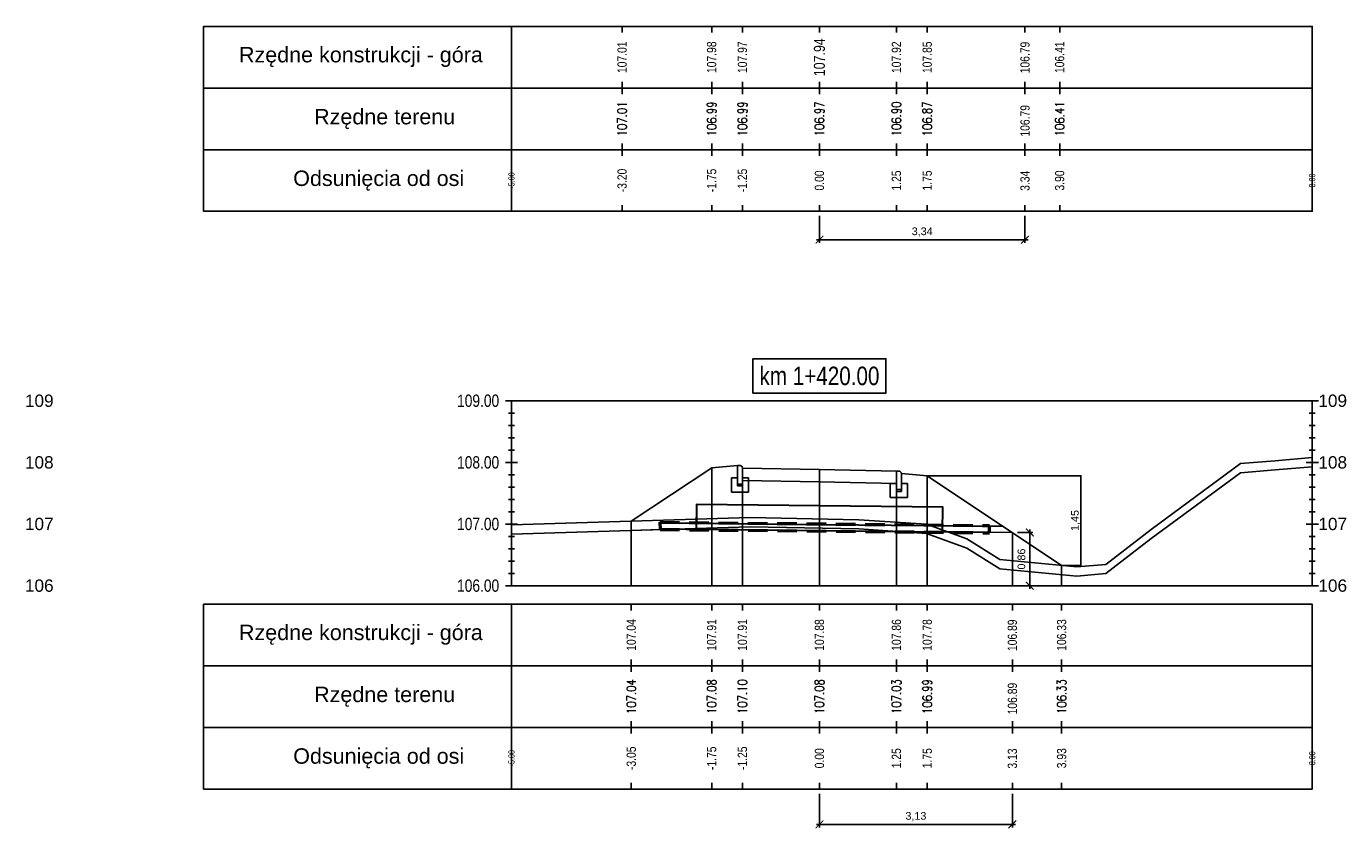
# Model space of a CAD drawing. Extents: x 7537626 to 7538805, y 5722894 to 5725486.
# Tile 65 of 90: x 7538518 to 7538539, y 5725455 to 5725468. Entities that reach past the tile are written whole.
import ezdxf

# ---------------------------------------------------------------- set-up
doc = ezdxf.new("R2010")
doc.units = 0
doc.header["$PDMODE"] = 35
doc.header["$PDSIZE"] = 0.3
doc.linetypes.add('HIDDEN', pattern=[9.525, 6.35, -3.175])
for name, color, linetype in [('C-DROGI-PROFILE', 7, 'Continuous'), ('C-DROGI-PROFILE-ETYKIETY', 7, 'Continuous'), ('C-DROGI-PRZEKROJE-ETYKIETY', 7, 'Continuous'), ('C-POPRZECZKA-przekrój', 2, 'Continuous'), ('C-POPRZECZKA-widok', 1, 'Continuous')]:
    doc.layers.add(name, color=color, linetype=linetype)
for name, color, linetype, true_color in [('C-humus', 7, 'Continuous', 0x003df5), ('C-Teren', 7, 'Continuous', 0x005716), ('poprzeczki', 7, 'Continuous', 0x0000d6)]:
    doc.layers.add(name, color=color, linetype=linetype, true_color=true_color)
doc.layers.add('Pom-plan', color=4, linetype='Continuous', plot=False)
doc.styles.add('2mm08', font='arial.ttf', dxfattribs={"width": 0.8})
doc.styles.add('opis_50', font='arial.ttf', dxfattribs={"height": 0.125})
doc.styles.get("Standard").update_dxf_attribs({"font": 'arial.ttf'})
doc.dimstyles.new('OPIS_50', dxfattribs={"dimscale": 0.5, "dimtxt": 0.125, "dimasz": 0.25, "dimexe": 0.1, "dimexo": 0.15, "dimgap": 0.1, "dimtad": 1, "dimzin": 0, "dimtxsty": 'opis_50', "dimblk": 'ARCHTICK', "dimcen": 0.15, "dimdle": 0.1, "dimaunit": 2, "dimadec": 4, "dimazin": 0, "dimtfac": 1, "dimtmove": 0, "dimatfit": 3, "dimfxl": 1, "dimarcsym": 0})

# ---------------------------------------------------------------- blocks, each defined once
blk = doc.blocks.new('_ArchTick')
at = {"color": 0, "linetype": 'ByBlock', "const_width": 0.15}
blk.add_lwpolyline([(-0.5, -0.5), (0.5, 0.5)], dxfattribs=at)
blk = doc.blocks.new('*D13')
at = {"layer": 'Defpoints', "color": 0, "transparency": 16777216}
for p in [(7538532.225, 5725461.071), (7538534.407, 5725459.616), (7538534.718, 5725459.616)]:
    blk.add_point(p, dxfattribs=at)
at = {"layer": 'poprzeczki', "color": 0, "lineweight": -2, "transparency": 16777216}
for p, q in [((7538532.24, 5725461.071), (7538534.728, 5725461.071)), ((7538534.718, 5725461.081), (7538534.718, 5725459.606)), ((7538534.422, 5725459.616), (7538534.728, 5725459.616))]:
    blk.add_line(p, q, dxfattribs=at)
at = {"layer": 'poprzeczki', "color": 0, "lineweight": -2, "transparency": 16777216, "xscale": 0.025, "yscale": 0.025, "zscale": 0.025}
for p, rotation in [((7538534.718, 5725461.071), 90), ((7538534.718, 5725459.616), 270)]:
    blk.add_blockref('_ArchTick', p, dxfattribs=dict(at, rotation=rotation))
at = {"layer": 'poprzeczki', "color": 0, "transparency": 16777216, "insert": (7538534.633, 5725460.344), "char_height": 0.125, "attachment_point": 5, "rotation": 90, "style": 'opis_50'}
blk.add_mtext('1,45', dxfattribs=at)
blk = doc.blocks.new('geokrata')
at = {"layer": 'C-POPRZECZKA-przekrój', "color": 172, "linetype": 'HIDDEN', "lineweight": 50, "ltscale": 0.05, "true_color": 0x0000cc}
for p, q in [((7538464.885, 5725469.743), (7538470.234, 5725469.689)), ((7538464.887, 5725469.627), (7538470.233, 5725469.573))]:
    blk.add_line(p, q, dxfattribs=at)
at = {"layer": 'C-POPRZECZKA-przekrój', "color": 98, "linetype": 'Continuous', "lineweight": 30, "true_color": 0x006100}
for p, q in [((7538464.892, 5725469.735), (7538465.726, 5725469.726)), ((7538464.893, 5725469.635), (7538465.725, 5725469.626)), ((7538469.225, 5725469.591), (7538470.225, 5725469.581))]:
    blk.add_line(p, q, dxfattribs=at)
for points in [[(7538467.479, 5725470.009), (7538465.479, 5725470.029), (7538465.475, 5725469.629), (7538469.475, 5725469.589), (7538469.479, 5725469.989), (7538467.479, 5725470.009), (7538465.479, 5725470.029), (7538465.476, 5725469.729), (7538470.226, 5725469.681)], [(7538464.892, 5725469.735), (7538464.893, 5725469.635)], [(7538470.225, 5725469.581), (7538470.226, 5725469.681)]]:
    blk.add_lwpolyline(points, dxfattribs=at)
at = {"layer": 'C-POPRZECZKA-przekrój', "color": 172, "linetype": 'HIDDEN', "lineweight": 50, "ltscale": 0.05, "true_color": 0x0000cc}
for points in [[(7538464.885, 5725469.743), (7538464.887, 5725469.627)], [(7538470.233, 5725469.573), (7538470.234, 5725469.689)]]:
    blk.add_lwpolyline(points, dxfattribs=at)
blk = doc.blocks.new('*D232')
at = {"layer": 'Defpoints', "color": 0, "transparency": 16777216}
for p in [(7538530.475, 5725465.361), (7538533.812, 5725465.361), (7538533.812, 5725464.9)]:
    blk.add_point(p, dxfattribs=at)
at = {"layer": 'Pom-plan', "color": 0, "lineweight": -2, "transparency": 16777216}
for p, q in [((7538530.475, 5725465.286), (7538530.475, 5725464.85)), ((7538533.812, 5725465.286), (7538533.812, 5725464.85)), ((7538530.425, 5725464.9), (7538533.862, 5725464.9))]:
    blk.add_line(p, q, dxfattribs=at)
at = {"layer": 'Pom-plan', "color": 0, "lineweight": -2, "transparency": 16777216, "xscale": 0.125, "yscale": 0.125, "zscale": 0.125, "rotation": 180}
blk.add_blockref('_ArchTick', (7538530.475, 5725464.9), dxfattribs=at)
at = {"layer": 'Pom-plan', "color": 0, "lineweight": -2, "transparency": 16777216, "xscale": 0.125, "yscale": 0.125, "zscale": 0.125}
blk.add_blockref('_ArchTick', (7538533.812, 5725464.9), dxfattribs=at)
at = {"layer": 'Pom-plan', "color": 0, "transparency": 16777216, "insert": (7538532.143, 5725465.025), "char_height": 0.125, "attachment_point": 5, "style": 'opis_50'}
blk.add_mtext('3,34', dxfattribs=at)
blk = doc.blocks.new('*D234')
at = {"layer": 'Defpoints', "color": 0, "transparency": 16777216}
for p in [(7538533.616, 5725460.149), (7538533.89, 5725460.149), (7538533.607, 5725459.286)]:
    blk.add_point(p, dxfattribs=at)
at = {"layer": 'Pom-plan', "color": 0, "lineweight": -2, "transparency": 16777216}
for p, q in [((7538533.691, 5725460.149), (7538533.94, 5725460.149)), ((7538533.89, 5725459.236), (7538533.89, 5725460.199)), ((7538533.682, 5725459.286), (7538533.94, 5725459.286))]:
    blk.add_line(p, q, dxfattribs=at)
at = {"layer": 'Pom-plan', "color": 0, "lineweight": -2, "transparency": 16777216, "xscale": 0.125, "yscale": 0.125, "zscale": 0.125}
for p, rotation in [((7538533.89, 5725460.149), 90), ((7538533.89, 5725459.286), 270)]:
    blk.add_blockref('_ArchTick', p, dxfattribs=dict(at, rotation=rotation))
at = {"layer": 'Pom-plan', "color": 0, "transparency": 16777216, "insert": (7538533.765, 5725459.718), "char_height": 0.125, "attachment_point": 5, "rotation": 90, "style": 'opis_50'}
blk.add_mtext('0,86', dxfattribs=at)
blk = doc.blocks.new('*D235')
at = {"layer": 'Defpoints', "color": 0, "transparency": 16777216}
for p in [(7538530.475, 5725455.986), (7538533.607, 5725455.986), (7538530.475, 5725455.413)]:
    blk.add_point(p, dxfattribs=at)
at = {"layer": 'Pom-plan', "color": 0, "lineweight": -2, "transparency": 16777216}
for p, q in [((7538530.475, 5725455.911), (7538530.475, 5725455.363)), ((7538533.607, 5725455.911), (7538533.607, 5725455.363)), ((7538533.657, 5725455.413), (7538530.425, 5725455.413))]:
    blk.add_line(p, q, dxfattribs=at)
at = {"layer": 'Pom-plan', "color": 0, "lineweight": -2, "transparency": 16777216, "xscale": 0.125, "yscale": 0.125, "zscale": 0.125, "rotation": 180}
blk.add_blockref('_ArchTick', (7538530.475, 5725455.413), dxfattribs=at)
at = {"layer": 'Pom-plan', "color": 0, "lineweight": -2, "transparency": 16777216, "xscale": 0.125, "yscale": 0.125, "zscale": 0.125}
blk.add_blockref('_ArchTick', (7538533.607, 5725455.413), dxfattribs=at)
at = {"layer": 'Pom-plan', "color": 0, "transparency": 16777216, "insert": (7538532.041, 5725455.539), "char_height": 0.125, "attachment_point": 5, "style": 'opis_50'}
blk.add_mtext('3,13', dxfattribs=at)

msp = doc.modelspace()

# ---------------------------------------------------------------- linework, layer by layer
at = {"layer": 'C-DROGI-PROFILE', "color": 7, "linetype": 'Continuous', "lineweight": -3}
for p, q in [((7538527.271, 5725468.361), (7538527.271, 5725468.261)), ((7538528.725, 5725468.361), (7538528.725, 5725468.261)), ((7538529.225, 5725468.361), (7538529.225, 5725468.261)), ((7538530.475, 5725468.361), (7538530.475, 5725468.261)), ((7538531.725, 5725468.361), (7538531.725, 5725468.261)), ((7538532.225, 5725468.361), (7538532.225, 5725468.261)), ((7538533.812, 5725468.361), (7538533.812, 5725468.261)), ((7538534.375, 5725468.361), (7538534.375, 5725468.261)), ((7538527.271, 5725467.361), (7538527.271, 5725467.461)), ((7538527.271, 5725467.361), (7538527.271, 5725467.261)), ((7538528.725, 5725467.361), (7538528.725, 5725467.461)), ((7538528.725, 5725467.361), (7538528.725, 5725467.261)), ((7538529.225, 5725467.361), (7538529.225, 5725467.461)), ((7538529.225, 5725467.361), (7538529.225, 5725467.261)), ((7538530.475, 5725467.361), (7538530.475, 5725467.461)), ((7538530.475, 5725467.361), (7538530.475, 5725467.261)), ((7538531.725, 5725467.361), (7538531.725, 5725467.461)), ((7538531.725, 5725467.361), (7538531.725, 5725467.261)), ((7538532.225, 5725467.361), (7538532.225, 5725467.461)), ((7538532.225, 5725467.361), (7538532.225, 5725467.261)), ((7538533.812, 5725467.361), (7538533.812, 5725467.461)), ((7538533.812, 5725467.361), (7538533.812, 5725467.261)), ((7538534.375, 5725467.361), (7538534.375, 5725467.461)), ((7538534.375, 5725467.361), (7538534.375, 5725467.261)), ((7538527.271, 5725466.361), (7538527.271, 5725466.461)), ((7538527.271, 5725466.361), (7538527.271, 5725466.261)), ((7538528.725, 5725466.361), (7538528.725, 5725466.461)), ((7538528.725, 5725466.361), (7538528.725, 5725466.261)), ((7538529.225, 5725466.361), (7538529.225, 5725466.461)), ((7538529.225, 5725466.361), (7538529.225, 5725466.261)), ((7538530.475, 5725466.361), (7538530.475, 5725466.461)), ((7538530.475, 5725466.361), (7538530.475, 5725466.261)), ((7538531.725, 5725466.361), (7538531.725, 5725466.461)), ((7538531.725, 5725466.361), (7538531.725, 5725466.261)), ((7538532.225, 5725466.361), (7538532.225, 5725466.461)), ((7538532.225, 5725466.361), (7538532.225, 5725466.261)), ((7538533.812, 5725466.361), (7538533.812, 5725466.461)), ((7538533.812, 5725466.361), (7538533.812, 5725466.261)), ((7538534.375, 5725466.361), (7538534.375, 5725466.461)), ((7538534.375, 5725466.361), (7538534.375, 5725466.261)), ((7538527.271, 5725465.361), (7538527.271, 5725465.461)), ((7538528.725, 5725465.361), (7538528.725, 5725465.461)), ((7538529.225, 5725465.361), (7538529.225, 5725465.461)), ((7538530.475, 5725465.361), (7538530.475, 5725465.461)), ((7538531.725, 5725465.361), (7538531.725, 5725465.461)), ((7538532.225, 5725465.361), (7538532.225, 5725465.461)), ((7538533.812, 5725465.361), (7538533.812, 5725465.461)), ((7538534.375, 5725465.361), (7538534.375, 5725465.461)), ((7538527.42, 5725458.986), (7538527.42, 5725458.886)), ((7538528.725, 5725458.986), (7538528.725, 5725458.886)), ((7538529.225, 5725458.986), (7538529.225, 5725458.886)), ((7538530.475, 5725458.986), (7538530.475, 5725458.886)), ((7538531.725, 5725458.986), (7538531.725, 5725458.886)), ((7538532.225, 5725458.986), (7538532.225, 5725458.886)), ((7538533.607, 5725458.986), (7538533.607, 5725458.886)), ((7538534.407, 5725458.986), (7538534.407, 5725458.886)), ((7538527.42, 5725457.986), (7538527.42, 5725458.086)), ((7538527.42, 5725457.986), (7538527.42, 5725457.886)), ((7538528.725, 5725457.986), (7538528.725, 5725458.086)), ((7538528.725, 5725457.986), (7538528.725, 5725457.886)), ((7538529.225, 5725457.986), (7538529.225, 5725458.086)), ((7538529.225, 5725457.986), (7538529.225, 5725457.886)), ((7538530.475, 5725457.986), (7538530.475, 5725458.086)), ((7538530.475, 5725457.986), (7538530.475, 5725457.886)), ((7538531.725, 5725457.986), (7538531.725, 5725458.086)), ((7538531.725, 5725457.986), (7538531.725, 5725457.886)), ((7538532.225, 5725457.986), (7538532.225, 5725458.086)), ((7538532.225, 5725457.986), (7538532.225, 5725457.886)), ((7538533.607, 5725457.986), (7538533.607, 5725458.086)), ((7538533.607, 5725457.986), (7538533.607, 5725457.886)), ((7538534.407, 5725457.986), (7538534.407, 5725458.086)), ((7538534.407, 5725457.986), (7538534.407, 5725457.886)), ((7538527.42, 5725456.986), (7538527.42, 5725457.086)), ((7538528.725, 5725456.986), (7538528.725, 5725457.086)), ((7538529.225, 5725456.986), (7538529.225, 5725457.086)), ((7538530.475, 5725456.986), (7538530.475, 5725457.086)), ((7538531.725, 5725456.986), (7538531.725, 5725457.086)), ((7538532.225, 5725456.986), (7538532.225, 5725457.086)), ((7538533.607, 5725456.986), (7538533.607, 5725457.086)), ((7538534.407, 5725456.986), (7538534.407, 5725457.086)), ((7538527.42, 5725456.986), (7538527.42, 5725456.886)), ((7538528.725, 5725456.986), (7538528.725, 5725456.886)), ((7538529.225, 5725456.986), (7538529.225, 5725456.886)), ((7538530.475, 5725456.986), (7538530.475, 5725456.886)), ((7538531.725, 5725456.986), (7538531.725, 5725456.886)), ((7538532.225, 5725456.986), (7538532.225, 5725456.886)), ((7538533.607, 5725456.986), (7538533.607, 5725456.886)), ((7538534.407, 5725456.986), (7538534.407, 5725456.886)), ((7538527.42, 5725455.986), (7538527.42, 5725456.086)), ((7538528.725, 5725455.986), (7538528.725, 5725456.086)), ((7538529.225, 5725455.986), (7538529.225, 5725456.086)), ((7538530.475, 5725455.986), (7538530.475, 5725456.086)), ((7538531.725, 5725455.986), (7538531.725, 5725456.086)), ((7538532.225, 5725455.986), (7538532.225, 5725456.086)), ((7538533.607, 5725455.986), (7538533.607, 5725456.086)), ((7538534.407, 5725455.986), (7538534.407, 5725456.086))]:
    msp.add_line(p, q, dxfattribs=at)
at = {"layer": 'C-DROGI-PROFILE', "color": 1, "linetype": 'Continuous', "lineweight": -3}
for points in [[(7538525.475, 5725467.361), (7538525.475, 5725468.361), (7538520.475, 5725468.361), (7538520.475, 5725467.361)], [(7538525.475, 5725467.361), (7538538.475, 5725467.361), (7538538.475, 5725468.361), (7538525.475, 5725468.361)], [(7538525.475, 5725466.361), (7538525.475, 5725467.361), (7538520.475, 5725467.361), (7538520.475, 5725466.361)], [(7538525.475, 5725466.361), (7538538.475, 5725466.361), (7538538.475, 5725467.361), (7538525.475, 5725467.361)], [(7538525.475, 5725465.361), (7538525.475, 5725466.361), (7538520.475, 5725466.361), (7538520.475, 5725465.361)], [(7538525.475, 5725465.361), (7538538.475, 5725465.361), (7538538.475, 5725466.361), (7538525.475, 5725466.361)], [(7538525.475, 5725457.986), (7538525.475, 5725458.986), (7538520.475, 5725458.986), (7538520.475, 5725457.986)], [(7538525.475, 5725457.986), (7538538.475, 5725457.986), (7538538.475, 5725458.986), (7538525.475, 5725458.986)], [(7538525.475, 5725456.986), (7538525.475, 5725457.986), (7538520.475, 5725457.986), (7538520.475, 5725456.986)], [(7538525.475, 5725456.986), (7538538.475, 5725456.986), (7538538.475, 5725457.986), (7538525.475, 5725457.986)], [(7538525.475, 5725455.986), (7538525.475, 5725456.986), (7538520.475, 5725456.986), (7538520.475, 5725455.986)], [(7538525.475, 5725455.986), (7538538.475, 5725455.986), (7538538.475, 5725456.986), (7538525.475, 5725456.986)]]:
    msp.add_3dface(points, dxfattribs=at)
at = {"layer": 'C-DROGI-PRZEKROJE-ETYKIETY', "color": 1, "linetype": 'Continuous', "lineweight": -3}
for p, q in [((7538528.725, 5725461.201), (7538528.725, 5725459.286)), ((7538529.225, 5725461.195), (7538529.225, 5725459.286)), ((7538530.475, 5725461.17), (7538530.475, 5725459.286)), ((7538531.725, 5725461.145), (7538531.725, 5725459.286)), ((7538532.225, 5725461.071), (7538532.225, 5725459.286)), ((7538527.42, 5725460.331), (7538527.42, 5725459.286)), ((7538534.407, 5725459.616), (7538534.407, 5725459.286))]:
    msp.add_line(p, q, dxfattribs=at)
msp.add_lwpolyline([(7538533.607, 5725460.15), (7538533.607, 5725459.286)], dxfattribs=at)
at = {"layer": 'C-humus'}
for p, q in [((7538535.862, 5725460.049), (7538537.31, 5725461.116)), ((7538537.31, 5725461.116), (7538537.874, 5725461.164)), ((7538537.874, 5725461.164), (7538538.475, 5725461.214)), ((7538525.475, 5725460.122), (7538529.348, 5725460.24)), ((7538529.348, 5725460.24), (7538531.116, 5725460.206)), ((7538531.116, 5725460.206), (7538532.211, 5725460.132)), ((7538532.211, 5725460.132), (7538532.865, 5725459.894)), ((7538535.125, 5725459.482), (7538535.862, 5725460.049)), ((7538532.865, 5725459.894), (7538533.403, 5725459.561)), ((7538533.403, 5725459.561), (7538534.654, 5725459.443)), ((7538534.654, 5725459.443), (7538535.125, 5725459.482))]:
    msp.add_line(p, q, dxfattribs=at)
at = {"layer": 'C-POPRZECZKA-przekrój', "color": 2, "linetype": 'Continuous', "lineweight": -3}
for p, q in [((7538527.42, 5725460.331), (7538528.725, 5725461.201)), ((7538528.725, 5725461.201), (7538529.145, 5725461.235)), ((7538529.185, 5725461.235), (7538529.145, 5725461.235)), ((7538529.145, 5725461.235), (7538529.145, 5725460.905)), ((7538529.19, 5725461.234), (7538529.185, 5725461.235)), ((7538529.199, 5725461.232), (7538529.19, 5725461.234)), ((7538529.207, 5725461.228), (7538529.199, 5725461.232)), ((7538529.213, 5725461.223), (7538529.207, 5725461.228)), ((7538529.218, 5725461.218), (7538529.213, 5725461.223)), ((7538529.222, 5725461.21), (7538529.218, 5725461.218)), ((7538529.224, 5725461.202), (7538529.222, 5725461.21)), ((7538529.225, 5725461.195), (7538529.224, 5725461.202)), ((7538529.225, 5725461.195), (7538530.475, 5725461.17)), ((7538529.225, 5725461.195), (7538529.226, 5725460.995)), ((7538529.225, 5725460.905), (7538529.225, 5725461.195)), ((7538529.225, 5725461.195), (7538529.225, 5725461.035)), ((7538530.475, 5725460.97), (7538530.475, 5725461.17)), ((7538530.475, 5725461.17), (7538531.725, 5725461.145)), ((7538531.725, 5725461.145), (7538531.724, 5725460.945)), ((7538531.765, 5725461.145), (7538531.725, 5725461.145)), ((7538531.725, 5725461.145), (7538531.725, 5725460.815)), ((7538531.77, 5725461.144), (7538531.765, 5725461.145)), ((7538531.779, 5725461.142), (7538531.77, 5725461.144)), ((7538531.787, 5725461.138), (7538531.779, 5725461.142)), ((7538531.793, 5725461.133), (7538531.787, 5725461.138)), ((7538531.798, 5725461.128), (7538531.793, 5725461.133)), ((7538531.802, 5725461.12), (7538531.798, 5725461.128)), ((7538531.804, 5725461.112), (7538531.802, 5725461.12)), ((7538531.805, 5725461.105), (7538531.804, 5725461.112)), ((7538529.045, 5725460.805), (7538529.045, 5725461.035)), ((7538529.045, 5725461.035), (7538529.145, 5725461.035)), ((7538529.145, 5725461.035), (7538529.145, 5725460.935)), ((7538529.145, 5725460.935), (7538529.225, 5725460.935)), ((7538529.145, 5725460.905), (7538529.225, 5725460.905)), ((7538529.225, 5725461.035), (7538529.325, 5725461.035)), ((7538529.226, 5725460.995), (7538530.475, 5725460.97)), ((7538529.325, 5725461.035), (7538529.325, 5725460.805)), ((7538530.475, 5725460.97), (7538531.724, 5725460.945)), ((7538531.625, 5725460.715), (7538531.625, 5725460.945)), ((7538531.625, 5725460.945), (7538531.725, 5725460.945)), ((7538531.725, 5725460.945), (7538531.725, 5725460.845)), ((7538531.805, 5725460.815), (7538531.805, 5725461.105)), ((7538531.805, 5725461.105), (7538531.805, 5725460.945)), ((7538531.805, 5725461.105), (7538532.225, 5725461.071)), ((7538531.805, 5725460.945), (7538531.905, 5725460.945)), ((7538531.905, 5725460.945), (7538531.905, 5725460.715)), ((7538532.225, 5725461.071), (7538534.407, 5725459.616)), ((7538529.325, 5725460.805), (7538529.045, 5725460.805)), ((7538531.905, 5725460.715), (7538531.625, 5725460.715)), ((7538531.725, 5725460.845), (7538531.805, 5725460.845)), ((7538531.725, 5725460.815), (7538531.805, 5725460.815))]:
    msp.add_line(p, q, dxfattribs=at)
at = {"layer": 'C-POPRZECZKA-przekrój'}
for points in [[(7538527.42, 5725460.181), (7538527.42, 5725460.331)], [(7538533.226, 5725460.253), (7538533.455, 5725460.251)], [(7538527.887, 5725460.199), (7538527.42, 5725460.181)], [(7538533.225, 5725460.153), (7538533.607, 5725460.15)]]:
    msp.add_lwpolyline(points, dxfattribs=at)
at = {"layer": 'C-POPRZECZKA-widok', "color": 1, "linetype": 'Continuous', "lineweight": -3}
for p, q in [((7538525.375, 5725462.286), (7538538.575, 5725462.286)), ((7538525.475, 5725459.286), (7538525.475, 5725462.286)), ((7538538.475, 5725459.286), (7538538.475, 5725462.286)), ((7538525.425, 5725462.086), (7538525.525, 5725462.086)), ((7538538.425, 5725462.086), (7538538.525, 5725462.086)), ((7538525.425, 5725461.886), (7538525.525, 5725461.886)), ((7538538.425, 5725461.886), (7538538.525, 5725461.886)), ((7538525.425, 5725461.686), (7538525.525, 5725461.686)), ((7538538.425, 5725461.686), (7538538.525, 5725461.686)), ((7538525.425, 5725461.486), (7538525.525, 5725461.486)), ((7538538.425, 5725461.486), (7538538.525, 5725461.486)), ((7538525.375, 5725461.286), (7538525.575, 5725461.286)), ((7538525.425, 5725461.286), (7538525.525, 5725461.286)), ((7538538.375, 5725461.286), (7538538.575, 5725461.286)), ((7538538.425, 5725461.286), (7538538.525, 5725461.286)), ((7538525.425, 5725461.086), (7538525.525, 5725461.086)), ((7538538.425, 5725461.086), (7538538.525, 5725461.086)), ((7538525.425, 5725460.886), (7538525.525, 5725460.886)), ((7538525.425, 5725460.686), (7538525.525, 5725460.686)), ((7538538.425, 5725460.886), (7538538.525, 5725460.886)), ((7538538.425, 5725460.686), (7538538.525, 5725460.686)), ((7538525.425, 5725460.486), (7538525.525, 5725460.486)), ((7538538.425, 5725460.486), (7538538.525, 5725460.486)), ((7538525.375, 5725460.286), (7538525.575, 5725460.286)), ((7538525.425, 5725460.286), (7538525.525, 5725460.286)), ((7538538.375, 5725460.286), (7538538.575, 5725460.286)), ((7538538.425, 5725460.286), (7538538.525, 5725460.286)), ((7538525.425, 5725460.086), (7538525.525, 5725460.086)), ((7538538.425, 5725460.086), (7538538.525, 5725460.086)), ((7538525.425, 5725459.886), (7538525.525, 5725459.886)), ((7538538.425, 5725459.886), (7538538.525, 5725459.886)), ((7538525.425, 5725459.686), (7538525.525, 5725459.686)), ((7538538.425, 5725459.686), (7538538.525, 5725459.686)), ((7538525.425, 5725459.486), (7538525.525, 5725459.486)), ((7538538.425, 5725459.486), (7538538.525, 5725459.486)), ((7538525.375, 5725459.286), (7538538.575, 5725459.286))]:
    msp.add_line(p, q, dxfattribs=at)
at = {"layer": 'C-POPRZECZKA-widok', "color": 3, "linetype": 'Continuous', "lineweight": -3}
msp.add_3dface([(7538529.395, 5725462.411), (7538531.555, 5725462.411), (7538531.555, 5725462.968), (7538529.395, 5725462.968)], dxfattribs=at)
at = {"layer": 'C-Teren'}
for p, q in [((7538537.874, 5725461.314), (7538538.475, 5725461.364)), ((7538535.862, 5725460.199), (7538537.31, 5725461.266)), ((7538537.31, 5725461.266), (7538537.874, 5725461.314)), ((7538525.475, 5725460.272), (7538529.348, 5725460.39)), ((7538529.348, 5725460.39), (7538531.116, 5725460.356)), ((7538531.116, 5725460.356), (7538532.211, 5725460.282)), ((7538532.211, 5725460.282), (7538532.865, 5725460.044)), ((7538532.865, 5725460.044), (7538533.403, 5725459.711)), ((7538535.125, 5725459.632), (7538535.862, 5725460.199)), ((7538533.403, 5725459.711), (7538534.654, 5725459.593)), ((7538534.654, 5725459.593), (7538535.125, 5725459.632))]:
    msp.add_line(p, q, dxfattribs=at)

# ---------------------------------------------------------------- block references
at = {"layer": 'C-POPRZECZKA-przekrój'}
msp.add_blockref('geokrata', (63, -9.428), dxfattribs=at)

# ---------------------------------------------------------------- texts
at = {"layer": 'C-DROGI-PROFILE', "color": 2}
for s, p in [('Rzędne konstrukcji - góra', (7538521.05, 5725467.778)), ('Rzędne terenu', (7538522.27, 5725466.772)), ('Odsunięcia od osi', (7538521.931, 5725465.772)), ('Rzędne konstrukcji - góra', (7538521.05, 5725458.403)), ('Rzędne terenu', (7538522.27, 5725457.397)), ('Odsunięcia od osi', (7538521.931, 5725456.397))]:
    msp.add_text(s, height=0.25, dxfattribs=at).set_placement(p)
at = {"layer": 'C-DROGI-PROFILE-ETYKIETY', "color": 1, "style": '2mm08', "width": 0.8}
for s, p in [('106.79', (7538533.886, 5725467.6)), ('106.79', (7538533.887, 5725466.573)), ('3.34', (7538533.886, 5725465.693)), ('106.89', (7538533.681, 5725458.225)), ('106.89', (7538533.682, 5725457.198)), ('3.13', (7538533.681, 5725456.318))]:
    msp.add_text(s, height=0.15, rotation=90, dxfattribs=at).set_placement(p)
at = {"layer": 'C-DROGI-PROFILE-ETYKIETY', "color": 1, "linetype": 'Continuous', "lineweight": -3, "attachment_point": 5, "rotation": 90, "style": '2mm08'}
for s, insert, char_height in [('107.94', (7538530.475, 5725467.861), 0.18), ('107.01', (7538527.271, 5725467.861), 0.15), ('107.98', (7538528.725, 5725467.861), 0.15), ('107.97', (7538529.225, 5725467.861), 0.15), ('107.92', (7538531.725, 5725467.861), 0.15), ('107.85', (7538532.225, 5725467.861), 0.15), ('106.41', (7538534.375, 5725467.861), 0.15), ('{\\Fsimplex.shx|c238;107.01}', (7538527.271, 5725466.861), 0.15), ('{\\Fsimplex.shx|c238;106.99}', (7538528.725, 5725466.861), 0.15), ('{\\Fsimplex.shx|c238;106.99}', (7538529.225, 5725466.861), 0.15), ('{\\Fsimplex.shx|c238;106.97}', (7538530.475, 5725466.861), 0.15), ('{\\Fsimplex.shx|c238;106.90}', (7538531.725, 5725466.861), 0.15), ('{\\Fsimplex.shx|c238;106.87}', (7538532.225, 5725466.861), 0.15), ('{\\Fsimplex.shx|c238;106.41}', (7538534.375, 5725466.861), 0.15), ('-3.20', (7538527.271, 5725465.861), 0.15), ('-1.75', (7538528.725, 5725465.861), 0.15), ('-1.25', (7538529.225, 5725465.861), 0.15), ('0.00', (7538530.475, 5725465.861), 0.15), ('1.25', (7538531.725, 5725465.861), 0.15), ('1.75', (7538532.225, 5725465.861), 0.15), ('3.90', (7538534.375, 5725465.861), 0.15), ('107.04', (7538527.42, 5725458.486), 0.15), ('107.91', (7538528.725, 5725458.486), 0.15), ('107.91', (7538529.225, 5725458.486), 0.15), ('107.88', (7538530.475, 5725458.486), 0.15), ('107.86', (7538531.725, 5725458.486), 0.15), ('107.78', (7538532.225, 5725458.486), 0.15), ('106.33', (7538534.407, 5725458.486), 0.15), ('{\\Fsimplex.shx|c238;107.04}', (7538527.42, 5725457.486), 0.15), ('{\\Fsimplex.shx|c238;107.08}', (7538528.725, 5725457.486), 0.15), ('{\\Fsimplex.shx|c238;107.10}', (7538529.225, 5725457.486), 0.15), ('{\\Fsimplex.shx|c238;107.08}', (7538530.475, 5725457.486), 0.15), ('{\\Fsimplex.shx|c238;107.03}', (7538531.725, 5725457.486), 0.15), ('{\\Fsimplex.shx|c238;106.99}', (7538532.225, 5725457.486), 0.15), ('{\\Fsimplex.shx|c238;106.33}', (7538534.407, 5725457.486), 0.15), ('-3.05', (7538527.42, 5725456.486), 0.15), ('-1.75', (7538528.725, 5725456.486), 0.15), ('-1.25', (7538529.225, 5725456.486), 0.15), ('0.00', (7538530.475, 5725456.486), 0.15), ('1.25', (7538531.725, 5725456.486), 0.15), ('1.75', (7538532.225, 5725456.486), 0.15), ('3.93', (7538534.407, 5725456.486), 0.15)]:
    msp.add_mtext(s, dxfattribs=dict(at, insert=insert, char_height=char_height))
at = {"layer": 'C-DROGI-PROFILE-ETYKIETY', "color": 7, "linetype": 'Continuous', "lineweight": -3, "char_height": 0.1, "attachment_point": 5, "rotation": 90, "style": '2mm08'}
for s, insert in [('-5.00', (7538525.475, 5725465.861)), ('8.00', (7538538.475, 5725465.861)), ('-5.00', (7538525.475, 5725456.486)), ('8.00', (7538538.475, 5725456.486))]:
    msp.add_mtext(s, dxfattribs=dict(at, insert=insert))
at = {"layer": 'C-POPRZECZKA-widok', "color": 3, "linetype": 'Continuous', "lineweight": -3, "insert": (7538530.475, 5725462.536), "char_height": 0.3, "attachment_point": 8, "style": '2mm08'}
msp.add_mtext('km 1+420.00', dxfattribs=at)
at = {"layer": 'C-POPRZECZKA-widok', "color": 1, "linetype": 'Continuous', "lineweight": -3, "char_height": 0.2, "attachment_point": 4}
for s, insert in [('109', (7538517.575, 5725462.286)), ('109', (7538538.575, 5725462.286)), ('108', (7538517.575, 5725461.286)), ('108', (7538538.575, 5725461.286)), ('107', (7538517.575, 5725460.286)), ('107', (7538538.575, 5725460.286)), ('106', (7538517.575, 5725459.286)), ('106', (7538538.575, 5725459.286))]:
    msp.add_mtext(s, dxfattribs=dict(at, insert=insert))
at = {"layer": 'C-POPRZECZKA-widok', "color": 1, "linetype": 'Continuous', "lineweight": -3, "char_height": 0.2, "attachment_point": 6, "style": '2mm08'}
for s, insert in [('109.00', (7538525.275, 5725462.286)), ('108.00', (7538525.275, 5725461.286)), ('107.00', (7538525.275, 5725460.286)), ('106.00', (7538525.275, 5725459.286))]:
    msp.add_mtext(s, dxfattribs=dict(at, insert=insert))

# ---------------------------------------------------------------- dimensions: what is measured, and where the dimension line sits
at = {"layer": 'Pom-plan'}
for base, p1, p2, picture, middle in [((7538533.812, 5725464.9), (7538530.475, 5725465.361), (7538533.812, 5725465.361), '*D232', (7538532.143, 5725465.025)), ((7538530.475, 5725455.413), (7538533.607, 5725455.986), (7538530.475, 5725455.986), '*D235', (7538532.041, 5725455.539))]:
    dim = msp.add_linear_dim(base=base, p1=p1, p2=p2, dimstyle='OPIS_50', dxfattribs=at)
    dim.commit()
    dim.dimension.update_dxf_attribs({"geometry": picture, "text_midpoint": middle})
dim = msp.add_linear_dim(base=(7538533.89, 5725460.149), p1=(7538533.607, 5725459.286), p2=(7538533.616, 5725460.149), angle=90, dimstyle='OPIS_50', dxfattribs=at)
dim.commit()
dim.dimension.update_dxf_attribs({"geometry": '*D234', "text_midpoint": (7538533.765, 5725459.718)})
at = {"layer": 'poprzeczki'}
dim = msp.add_linear_dim(base=(7538534.7183, 5725459.6164), p1=(7538532.2249, 5725461.0711), p2=(7538534.407, 5725459.6164), angle=90, dimstyle='OPIS_50', override={"dimscale": 0.1}, dxfattribs=at)
dim.commit()
dim.dimension.update_dxf_attribs({"geometry": '*D13', "text_midpoint": (7538534.6332, 5725460.3438)})

doc.saveas('drawing.dxf')
